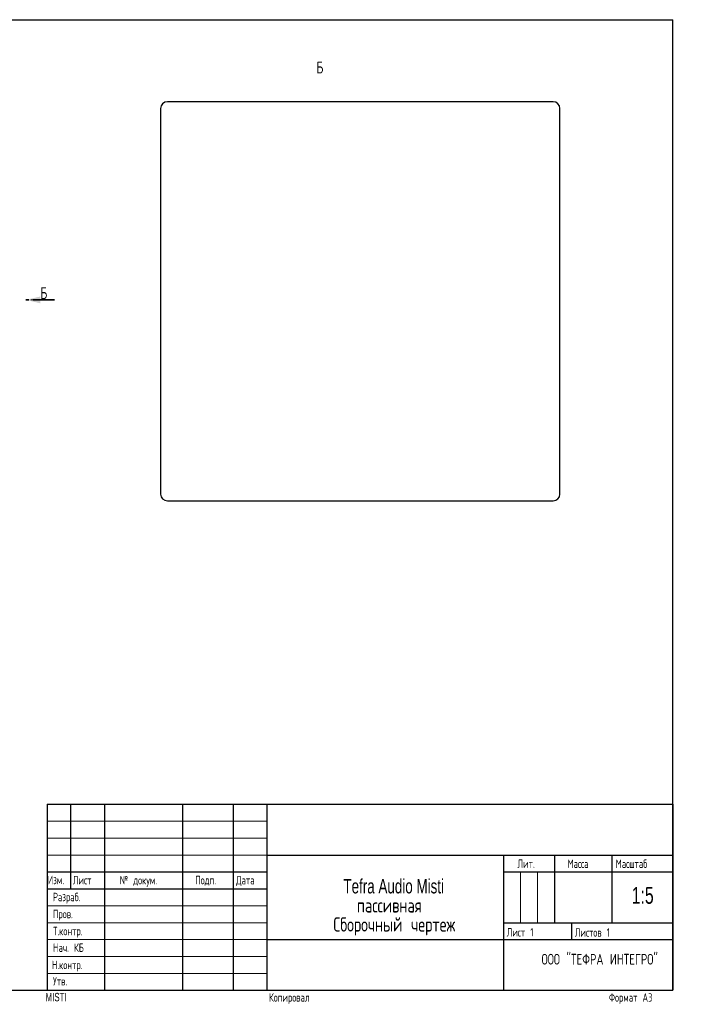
# Model space of a CAD drawing. Header units: millimetres. Extents: x 8 to 418, y 1 to 292.
# Tile 11 of 11: x 222 to 418, y 1 to 292. Entities that reach past the tile are written whole.
import ezdxf

# ---------------------------------------------------------------- set-up
doc = ezdxf.new("R2010")
doc.units = ezdxf.units.MM
doc.linetypes.add('HIDDEN', pattern=[1.905, 1.27, -0.635])
doc.linetypes.add('PHANTOM', pattern=[12.7, 6.35, -1.27, 1.27, -1.27, 1.27, -1.27])
doc.styles.add('SLDTEXTSTYLE0', font='TXT', dxfattribs={"width": 0.7, "bigfont": 'bigfont'})
doc.styles.add('SLDTEXTSTYLE1', font='TXT', dxfattribs={"width": 0.7})

# ---------------------------------------------------------------- blocks, each defined once
blk = doc.blocks.new('SW_PROJECTIONARROW_0')
at = {"color": 0, "linetype": 'HIDDEN', "lineweight": 18}
blk.add_line((232.24, 209.15), (223.76, 209.15), dxfattribs=at)
blk.add_line((232.24, 209.15), (223.76, 209.15), dxfattribs=at)
at = {"color": 0, "linetype": 'PHANTOM', "lineweight": 35}
blk.add_line((232.24, 209.15), (223.76, 209.15), dxfattribs=at)
at = {"color": 0, "linetype": 'Continuous', "lineweight": 25}
blk.add_solid([(223.76, 209.15), (228, 208.15), (228, 210.15)], dxfattribs=at)
blk.add_solid([(223.76, 209.15), (228, 208.15), (228, 210.15)], dxfattribs=at)
at = {"color": 0, "linetype": 'Continuous', "lineweight": 25, "insert": (228, 212.91), "char_height": 3.5, "attachment_point": 1, "style": 'SLDTEXTSTYLE0'}
blk.add_mtext('Б', dxfattribs=at)
blk.add_mtext('Б', dxfattribs=at)

msp = doc.modelspace()

# ---------------------------------------------------------------- linework, layer by layer
at = {"color": 7, "linetype": 'Continuous', "lineweight": 25}
for p, q in [((20, 292), (415, 292)), ((415, 5), (415, 292)), ((263.5935, 265.7405), (263.5935, 151.7405)), ((379.5935, 267.7405), (265.5935, 267.7405)), ((381.5935, 151.7405), (381.5935, 265.7405)), ((265.5935, 149.7405), (379.5935, 149.7405)), ((230, 60), (415, 60)), ((230, 60), (230, 5)), ((237, 35), (237, 60)), ((247, 60), (247, 5)), ((270, 60), (270, 5)), ((285, 60), (285, 5)), ((295, 60), (295, 5)), ((415, 60), (415, 5)), ((295, 45), (415, 45)), ((365, 5), (365, 45)), ((380, 45), (380, 25)), ((397, 45), (397, 25)), ((230, 40), (295, 40)), ((365, 40), (415, 40)), ((230, 35), (295, 35)), ((365, 25), (415, 25)), ((385, 25), (385, 20)), ((295, 20), (415, 20)), ((20, 5), (415, 5)), ((230, 5), (415, 5))]:
    msp.add_line(p, q, dxfattribs=at)
at = {"color": 7, "linetype": 'Continuous', "lineweight": 18}
for p, q in [((230, 55), (295, 55)), ((230, 50), (295, 50)), ((230, 45), (295, 45)), ((370, 40), (370, 25)), ((375, 40), (375, 25)), ((230, 30), (295, 30)), ((230, 25), (295, 25)), ((230, 20), (295, 20)), ((230, 15), (295, 15)), ((230, 10), (295, 10))]:
    msp.add_line(p, q, dxfattribs=at)
at = {"color": 7, "linetype": 'Continuous', "lineweight": 25}
for centre, start, end in [((265.5935, 265.7405), 90, 180), ((379.5935, 265.7405), 0, 90), ((265.5935, 151.7405), 180, 270), ((379.5935, 151.7405), 270, 0)]:
    msp.add_arc(centre, 2, start, end, dxfattribs=at)

# ---------------------------------------------------------------- block references
msp.add_blockref('SW_PROJECTIONARROW_0', (0, 0), dxfattribs=at)

# ---------------------------------------------------------------- texts
at = {"color": 7, "linetype": 'Continuous', "lineweight": 0}
for s, insert, char_height, attachment_point, style in [('Б', (310.6589, 279.618), 3.5, 2, 'SLDTEXTSTYLE0'), ('Лит.', (369.0746, 43.7), 2.5, 1, 'SLDTEXTSTYLE0'), ('Масса', (383.8682, 43.6722), 2.5, 1, 'SLDTEXTSTYLE0'), ('Масштаб', (398.1014, 43.6773), 2.5, 1, 'SLDTEXTSTYLE0'), ('Изм.', (230.2295, 38.8735), 2.5, 1, 'SLDTEXTSTYLE0'), ('Лист', (237.639, 38.8341), 2.5, 1, 'SLDTEXTSTYLE0'), ('№ докум.', (251.5112, 38.8134), 2.5, 1, 'SLDTEXTSTYLE0'), ('Подп.', (273.8, 38.8415), 2.5, 1, 'SLDTEXTSTYLE0'), ('Дата', (285.8758, 38.8206), 2.5, 1, 'SLDTEXTSTYLE0'), ('Tefra Audio Misti', (332.4797, 37.8899), 4.233333, 2, 'SLDTEXTSTYLE1'), ('1:5', (406.0745, 35.5815), 5, 2, 'SLDTEXTSTYLE1'), ('Разраб.', (231.7356, 33.8405), 2.5, 1, 'SLDTEXTSTYLE0'), ('пассивная', (331.1671, 32.2454), 4.23333, 2, 'SLDTEXTSTYLE0'), ('Пров.', (231.7643, 28.8176), 2.5, 1, 'SLDTEXTSTYLE0'), ('Сборочный чертеж', (332.6385, 26.601), 4.233333, 2, 'SLDTEXTSTYLE0'), ('Т.контр.', (231.7725, 23.7757), 2.5, 1, 'SLDTEXTSTYLE0'), ('Лист 1', (365.8602, 23.4099), 2.5, 1, 'SLDTEXTSTYLE0'), ('Листов 1', (386.004, 23.3618), 2.5, 1, 'SLDTEXTSTYLE0'), ('Нач. КБ', (231.788, 18.8711), 2.5, 1, 'SLDTEXTSTYLE0'), ('ООО "ТЕФРА ИНТЕГРО"', (393.3791, 15.7843), 3.175, 2, 'SLDTEXTSTYLE0'), ('Н.контр.', (231.4265, 13.7546), 2.5, 1, 'SLDTEXTSTYLE0'), ('Утв.', (231.7695, 8.949), 2.5, 1, 'SLDTEXTSTYLE0'), ('MISTI', (229.566, 4.246), 2.5, 1, 'SLDTEXTSTYLE1'), ('Копировал', (295.6171, 4.1484), 2.5, 1, 'SLDTEXTSTYLE0'), ('Формат А3', (396.1047, 4.1484), 2.5, 1, 'SLDTEXTSTYLE0')]:
    msp.add_mtext(s, dxfattribs=dict(at, insert=insert, char_height=char_height, attachment_point=attachment_point, style=style))

doc.saveas('drawing.dxf')
